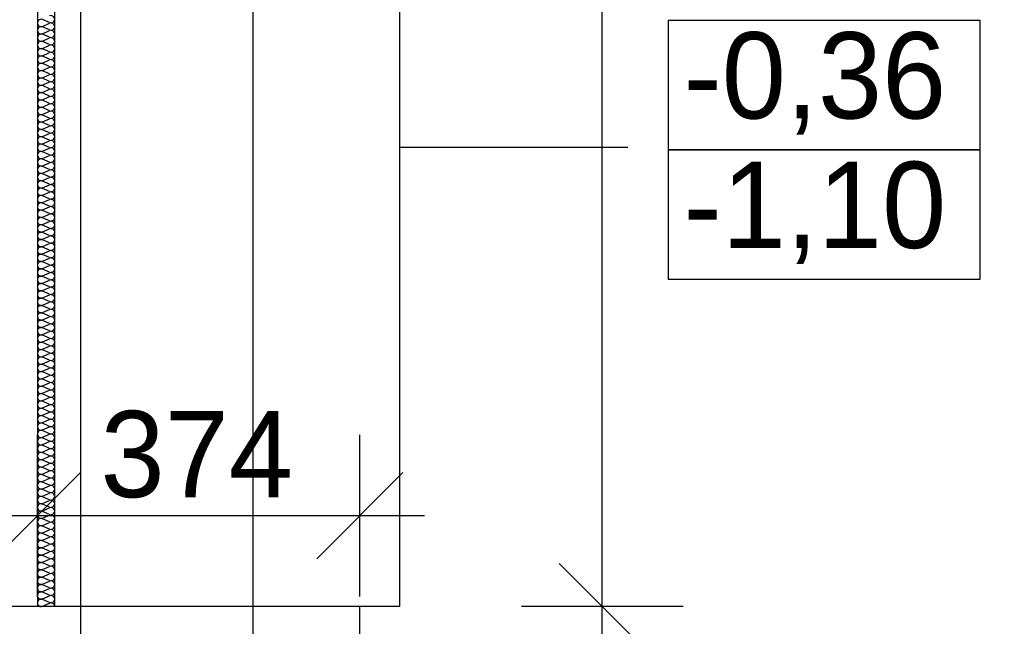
# Model space of a CAD drawing. Extents: x -740024 to -738426, y -1122140 to -1121743.
# Tile 88 of 256: x -738946.07 to -738944.928, y -1121957.84 to -1121957.137. Entities that reach past the tile are written whole.
import ezdxf

# ---------------------------------------------------------------- set-up
doc = ezdxf.new("R2010")
doc.units = 0
doc.header["$MEASUREMENT"] = 0
for name, color, linetype in [('kotovaní', 7, 'Continuous'), ('Kóty', 7, 'Continuous'), ('OBJEKTY', 7, 'Continuous'), ('obrubníky', 7, 'Continuous'), ('popisy', 7, 'Continuous'), ('Standard', 7, 'Continuous'), ('SÍTĚ NOVÉ', 7, 'Continuous')]:
    doc.layers.add(name, color=color, linetype=linetype)
doc.styles.add('GENERATED_STYLE_1', font='txt')
doc.dimstyles.new('GENERATED_STYLE__2', dxfattribs={"dimtxt": 0.1, "dimasz": 0.095, "dimexe": 0.18, "dimexo": 0, "dimgap": 0.09, "dimtad": 1, "dimdec": 0, "dimlfac": 1000, "dimzin": 0, "dimdsep": 46, "dimtxsty": 'GENERATED_STYLE_1', "dimblk": 'ARROWHEAD_6', "dimblk1": 'ARROWHEAD_6', "dimblk2": 'ARROWHEAD_6', "dimcen": 0.09, "dimclrd": 7, "dimclre": 7, "dimclrt": 7, "dimadec": 0, "dimazin": 0, "dimtfac": 1, "dimtdec": 4, "dimtmove": 0, "dimatfit": 3, "dimfxl": 0, "dimtolj": 1, "dimtzin": 0, "dimarcsym": 0})
doc.dimstyles.new('GENERATED_STYLE__25', dxfattribs={"dimtxt": 0.18, "dimasz": 0.1368, "dimexe": 0.18, "dimexo": 0.0625, "dimgap": 0.09, "dimtad": 0, "dimtih": 1, "dimtoh": 1, "dimdec": 4, "dimzin": 0, "dimdsep": 46, "dimcen": 0.09, "dimadec": 0, "dimazin": 0, "dimtfac": 1, "dimtdec": 4, "dimtmove": 0, "dimatfit": 3, "dimldrblk": 'ARROWHEAD_5', "dimfxl": 0, "dimtolj": 1, "dimtzin": 0, "dimarcsym": 0})
doc.dimstyles.new('GENERATED_STYLE__3', dxfattribs={"dimtxt": 0.1, "dimasz": 0.095, "dimexe": 0.18, "dimexo": 0, "dimgap": 0.09, "dimtad": 1, "dimtih": 1, "dimtoh": 1, "dimdec": 0, "dimlfac": 1000, "dimzin": 0, "dimdsep": 46, "dimtxsty": 'GENERATED_STYLE_1', "dimblk": 'ARROWHEAD_6', "dimblk1": 'ARROWHEAD_6', "dimblk2": 'ARROWHEAD_6', "dimcen": 0.09, "dimclrd": 7, "dimclre": 7, "dimclrt": 7, "dimadec": 0, "dimazin": 0, "dimtfac": 1, "dimtdec": 4, "dimtmove": 0, "dimatfit": 3, "dimfxl": 0, "dimtolj": 1, "dimtzin": 0, "dimarcsym": 0})

# ---------------------------------------------------------------- blocks, each defined once
blk = doc.blocks.new('*D99', base_point=(-738576.9859, -1121962.5378))
at = {"layer": 'Kóty'}
for p, q in [((-738946.3492, -1121954.9067), (-738946.3492, -1121954.7192)), ((-738946.0492, -1121954.9067), (-738946.0492, -1121954.7192)), ((-738946.2992, -1121954.7629), (-738946.3992, -1121954.8629)), ((-738946.0992, -1121954.8629), (-738945.9992, -1121954.7629)), ((-738945.9792, -1121954.7629), (-738946.0792, -1121954.8629)), ((-738946.4242, -1121954.8129), (-738946.3492, -1121954.8129)), ((-738946.3492, -1121954.8129), (-738946.0492, -1121954.8129))]:
    blk.add_line(p, q, dxfattribs=at)
at = {"layer": 'Kóty', "char_height": 0.1, "attachment_point": 7, "style": 'GENERATED_STYLE_1'}
for s, insert in [('{20}', (-738946.1151, -1121954.6779)), ('{300}', (-738946.6268, -1121954.7929)), ('{400}', (-738945.943, -1121954.7929)), ('{2\xa0955}', (-738944.3227, -1121954.7929)), ('{500}', (-738942.5381, -1121954.7929)), ('{2\xa0475}', (-738941.1078, -1121954.7929))]:
    blk.add_mtext(s, dxfattribs=dict(at, insert=insert))
blk = doc.blocks.new('ARROWHEAD_6')
at = {"color": 0, "linetype": 'Continuous', "lineweight": 0}
for p, q in [((-0.5, -0.5), (0.5, 0.5)), ((0, 0), (-1, 0))]:
    blk.add_line(p, q, dxfattribs=at)
blk = doc.blocks.new('*D100', base_point=(-738576.9859, -1121962.5378))
at = {"layer": 'Kóty'}
for p, q in [((-738946.0492, -1121954.9067), (-738946.0492, -1121954.7192)), ((-738946.0292, -1121954.9067), (-738946.0292, -1121954.7192)), ((-738946.0992, -1121954.8629), (-738945.9992, -1121954.7629)), ((-738945.9792, -1121954.7629), (-738946.0792, -1121954.8629)), ((-738946.0492, -1121954.8129), (-738946.0292, -1121954.8129))]:
    blk.add_line(p, q, dxfattribs=at)
at = {"layer": 'Kóty', "char_height": 0.1, "attachment_point": 7, "style": 'GENERATED_STYLE_1'}
for s, insert in [('{20}', (-738946.1151, -1121954.6779)), ('{300}', (-738946.6268, -1121954.7929)), ('{400}', (-738945.943, -1121954.7929)), ('{2\xa0955}', (-738944.3227, -1121954.7929)), ('{500}', (-738942.5381, -1121954.7929)), ('{2\xa0475}', (-738941.1078, -1121954.7929))]:
    blk.add_mtext(s, dxfattribs=dict(at, insert=insert))
blk = doc.blocks.new('*D101', base_point=(-738576.9859, -1121962.5378))
at = {"layer": 'Kóty'}
for p, q in [((-738946.0292, -1121954.9067), (-738946.0292, -1121954.7192)), ((-738945.6292, -1121954.9067), (-738945.6292, -1121954.7192)), ((-738946.0992, -1121954.8629), (-738945.9992, -1121954.7629)), ((-738945.9792, -1121954.7629), (-738946.0792, -1121954.8629)), ((-738945.5792, -1121954.7629), (-738945.6792, -1121954.8629)), ((-738946.0292, -1121954.8129), (-738945.6292, -1121954.8129))]:
    blk.add_line(p, q, dxfattribs=at)
at = {"layer": 'Kóty', "char_height": 0.1, "attachment_point": 7, "style": 'GENERATED_STYLE_1'}
for s, insert in [('{20}', (-738946.1151, -1121954.6779)), ('{300}', (-738946.6268, -1121954.7929)), ('{400}', (-738945.943, -1121954.7929)), ('{2\xa0955}', (-738944.3227, -1121954.7929)), ('{500}', (-738942.5381, -1121954.7929)), ('{2\xa0475}', (-738941.1078, -1121954.7929))]:
    blk.add_mtext(s, dxfattribs=dict(at, insert=insert))
blk = doc.blocks.new('*D102', base_point=(-738576.9859, -1121962.5378))
at = {"layer": 'Kóty'}
for p, q in [((-738945.6292, -1121954.9067), (-738945.6292, -1121954.7192)), ((-738942.6743, -1121954.9067), (-738942.6743, -1121954.7192)), ((-738945.5792, -1121954.7629), (-738945.6792, -1121954.8629)), ((-738942.6243, -1121954.7629), (-738942.7243, -1121954.8629)), ((-738945.6292, -1121954.8129), (-738942.6743, -1121954.8129))]:
    blk.add_line(p, q, dxfattribs=at)
at = {"layer": 'Kóty', "char_height": 0.1, "attachment_point": 7, "style": 'GENERATED_STYLE_1'}
for s, insert in [('{20}', (-738946.1151, -1121954.6779)), ('{300}', (-738946.6268, -1121954.7929)), ('{400}', (-738945.943, -1121954.7929)), ('{2\xa0955}', (-738944.3227, -1121954.7929)), ('{500}', (-738942.5381, -1121954.7929)), ('{2\xa0475}', (-738941.1078, -1121954.7929))]:
    blk.add_mtext(s, dxfattribs=dict(at, insert=insert))
blk = doc.blocks.new('*D105', base_point=(-738576.9859, -1121962.5378))
at = {"layer": 'Kóty'}
for p, q in [((-738946.6752, -1121951.6691), (-738946.6752, -1121951.4816)), ((-738946.3492, -1121951.6691), (-738946.3492, -1121951.4816)), ((-738946.6252, -1121951.5254), (-738946.7252, -1121951.6254)), ((-738946.2992, -1121951.5254), (-738946.3992, -1121951.6254)), ((-738946.7502, -1121951.5754), (-738946.6752, -1121951.5754)), ((-738946.6752, -1121951.5754), (-738946.3492, -1121951.5754))]:
    blk.add_line(p, q, dxfattribs=at)
at = {"layer": 'Kóty', "char_height": 0.1, "attachment_point": 7, "style": 'GENERATED_STYLE_1'}
for s, insert in [('{300}', (-738946.313, -1121951.4404)), ('{326}', (-738946.9528, -1121951.5554)), ('{374}', (-738945.976, -1121951.5554))]:
    blk.add_mtext(s, dxfattribs=dict(at, insert=insert))
blk = doc.blocks.new('*D106', base_point=(-738576.9859, -1121962.5378))
at = {"layer": 'Kóty'}
for p, q in [((-738946.3492, -1121951.6691), (-738946.3492, -1121951.4816)), ((-738946.0492, -1121951.6691), (-738946.0492, -1121951.4816)), ((-738946.2992, -1121951.5254), (-738946.3992, -1121951.6254)), ((-738945.9992, -1121951.5254), (-738946.0992, -1121951.6254)), ((-738946.3492, -1121951.5754), (-738946.0492, -1121951.5754))]:
    blk.add_line(p, q, dxfattribs=at)
at = {"layer": 'Kóty', "char_height": 0.1, "attachment_point": 7, "style": 'GENERATED_STYLE_1'}
for s, insert in [('{300}', (-738946.313, -1121951.4404)), ('{326}', (-738946.9528, -1121951.5554)), ('{374}', (-738945.976, -1121951.5554))]:
    blk.add_mtext(s, dxfattribs=dict(at, insert=insert))
blk = doc.blocks.new('*D107', base_point=(-738576.9859, -1121962.5378))
at = {"layer": 'Kóty'}
for p, q in [((-738946.0492, -1121951.6691), (-738946.0492, -1121951.4816)), ((-738945.6752, -1121951.6691), (-738945.6752, -1121951.4816)), ((-738945.9992, -1121951.5254), (-738946.0992, -1121951.6254)), ((-738945.7252, -1121951.6254), (-738945.6252, -1121951.5254)), ((-738946.0492, -1121951.5754), (-738945.6752, -1121951.5754)), ((-738945.6752, -1121951.5754), (-738945.6002, -1121951.5754))]:
    blk.add_line(p, q, dxfattribs=at)
at = {"layer": 'Kóty', "char_height": 0.1, "attachment_point": 7, "style": 'GENERATED_STYLE_1'}
for s, insert in [('{300}', (-738946.313, -1121951.4404)), ('{326}', (-738946.9528, -1121951.5554)), ('{374}', (-738945.976, -1121951.5554))]:
    blk.add_mtext(s, dxfattribs=dict(at, insert=insert))
blk = doc.blocks.new('*D109', base_point=(-738576.9859, -1121962.5378))
at = {"layer": 'Kóty'}
for p, q in [((-738917.3812, -1121940.0023), (-738917.2812, -1121940.1023)), ((-738917.2374, -1121940.0523), (-738917.4249, -1121940.0523)), ((-738917.3312, -1121964.6674), (-738917.3312, -1121940.0523)), ((-738917.3812, -1121964.6174), (-738917.2812, -1121964.7174))]:
    blk.add_line(p, q, dxfattribs=at)
at = {"layer": 'Kóty', "char_height": 0.1, "attachment_point": 7, "rotation": 90, "style": 'GENERATED_STYLE_1'}
for s, insert in [('{6\xa0900}', (-738917.3512, -1121936.7733)), ('{24\xa0615}', (-738917.3512, -1121952.5687)), ('{6\xa0900}', (-738917.3512, -1121968.2883))]:
    blk.add_mtext(s, dxfattribs=dict(at, insert=insert))
blk = doc.blocks.new('*D110', base_point=(-738576.9859, -1121962.5378))
at = {"layer": 'Kóty'}
for p, q in [((-738917.3312, -1121933.1524), (-738917.3312, -1121933.0774)), ((-738917.2812, -1121933.2024), (-738917.3812, -1121933.1024)), ((-738917.2374, -1121933.1524), (-738917.4249, -1121933.1524)), ((-738917.3312, -1121940.0523), (-738917.3312, -1121933.1524)), ((-738917.3812, -1121940.0023), (-738917.2812, -1121940.1023)), ((-738917.2374, -1121940.0523), (-738917.4249, -1121940.0523))]:
    blk.add_line(p, q, dxfattribs=at)
at = {"layer": 'Kóty', "char_height": 0.1, "attachment_point": 7, "rotation": 90, "style": 'GENERATED_STYLE_1'}
for s, insert in [('{6\xa0900}', (-738917.3512, -1121936.7733)), ('{24\xa0615}', (-738917.3512, -1121952.5687)), ('{6\xa0900}', (-738917.3512, -1121968.2883))]:
    blk.add_mtext(s, dxfattribs=dict(at, insert=insert))
blk = doc.blocks.new('*D293', base_point=(-738576.9859, -1121962.5378))
at = {"layer": 'Kóty'}
for p, q in [((-738940.4356, -1121940.0523), (-738940.4356, -1121939.9773)), ((-738940.3856, -1121940.1023), (-738940.4856, -1121940.0023)), ((-738940.3419, -1121940.0523), (-738940.5294, -1121940.0523)), ((-738940.4356, -1121944.8776), (-738940.4356, -1121940.0523)), ((-738940.4856, -1121944.8276), (-738940.3856, -1121944.9276)), ((-738940.3419, -1121944.8776), (-738940.5294, -1121944.8776))]:
    blk.add_line(p, q, dxfattribs=at)
at = {"layer": 'Kóty', "char_height": 0.1, "attachment_point": 7, "rotation": 90, "style": 'GENERATED_STYLE_1'}
for s, insert in [('{4\xa0825}', (-738940.4556, -1121942.6359)), ('{19\xa0790}', (-738940.4906, -1121954.5096))]:
    blk.add_mtext(s, dxfattribs=dict(at, insert=insert))
blk = doc.blocks.new('*D370', base_point=(-738576.9859, -1121962.5378))
at = {"layer": 'Kóty'}
for p, q in [((-738945.4441, -1121963.7174), (-738945.3441, -1121963.8174)), ((-738945.3941, -1121964.4674), (-738945.3941, -1121963.7674)), ((-738945.4441, -1121964.4174), (-738945.3441, -1121964.5174)), ((-738945.3004, -1121964.4674), (-738945.4879, -1121964.4674)), ((-738945.3941, -1121964.5424), (-738945.3941, -1121964.4674))]:
    blk.add_line(p, q, dxfattribs=at)
at = {"layer": 'Kóty', "char_height": 0.1, "attachment_point": 7, "rotation": 90, "style": 'GENERATED_STYLE_1'}
for s, insert in [('{9\xa0290}', (-738945.4141, -1121949.6936)), ('{400}', (-738945.4141, -1121954.4815)), ('{3\xa0249}', (-738945.4141, -1121956.3634)), ('{1\xa0000}', (-738945.4141, -1121958.4881)), ('{4\xa0950}', (-738945.4141, -1121961.4632)), ('{700}', (-738945.4141, -1121964.2312))]:
    blk.add_mtext(s, dxfattribs=dict(at, insert=insert))
blk = doc.blocks.new('*D371', base_point=(-738576.9859, -1121962.5378))
at = {"layer": 'Kóty'}
for p, q in [((-738945.4441, -1121958.7672), (-738945.3441, -1121958.8672)), ((-738945.3004, -1121958.8172), (-738945.4879, -1121958.8172)), ((-738945.3941, -1121963.7674), (-738945.3941, -1121958.8172)), ((-738945.4441, -1121963.7174), (-738945.3441, -1121963.8174)), ((-738945.3004, -1121963.7674), (-738945.4879, -1121963.7674)), ((-738945.3941, -1121964.4674), (-738945.3941, -1121963.7674))]:
    blk.add_line(p, q, dxfattribs=at)
at = {"layer": 'Kóty', "char_height": 0.1, "attachment_point": 7, "rotation": 90, "style": 'GENERATED_STYLE_1'}
for s, insert in [('{9\xa0290}', (-738945.4141, -1121949.6936)), ('{400}', (-738945.4141, -1121954.4815)), ('{3\xa0249}', (-738945.4141, -1121956.3634)), ('{1\xa0000}', (-738945.4141, -1121958.4881)), ('{4\xa0950}', (-738945.4141, -1121961.4632)), ('{700}', (-738945.4141, -1121964.2312))]:
    blk.add_mtext(s, dxfattribs=dict(at, insert=insert))
blk = doc.blocks.new('*D372', base_point=(-738576.9859, -1121962.5378))
at = {"layer": 'Kóty'}
for p, q in [((-738945.4441, -1121957.7672), (-738945.3441, -1121957.8672)), ((-738945.3004, -1121957.8172), (-738945.4879, -1121957.8172)), ((-738945.3941, -1121958.8172), (-738945.3941, -1121957.8172)), ((-738945.4441, -1121958.7672), (-738945.3441, -1121958.8672)), ((-738945.3004, -1121958.8172), (-738945.4879, -1121958.8172))]:
    blk.add_line(p, q, dxfattribs=at)
at = {"layer": 'Kóty', "char_height": 0.1, "attachment_point": 7, "rotation": 90, "style": 'GENERATED_STYLE_1'}
for s, insert in [('{9\xa0290}', (-738945.4141, -1121949.6936)), ('{400}', (-738945.4141, -1121954.4815)), ('{3\xa0249}', (-738945.4141, -1121956.3634)), ('{1\xa0000}', (-738945.4141, -1121958.4881)), ('{4\xa0950}', (-738945.4141, -1121961.4632)), ('{700}', (-738945.4141, -1121964.2312))]:
    blk.add_mtext(s, dxfattribs=dict(at, insert=insert))
blk = doc.blocks.new('*D373', base_point=(-738576.9859, -1121962.5378))
at = {"layer": 'Kóty'}
for p, q in [((-738945.4441, -1121954.5177), (-738945.3441, -1121954.6177)), ((-738945.3004, -1121954.5677), (-738945.4879, -1121954.5677)), ((-738945.3941, -1121957.8172), (-738945.3941, -1121954.5677)), ((-738945.4441, -1121957.7672), (-738945.3441, -1121957.8672)), ((-738945.3004, -1121957.8172), (-738945.4879, -1121957.8172))]:
    blk.add_line(p, q, dxfattribs=at)
at = {"layer": 'Kóty', "char_height": 0.1, "attachment_point": 7, "rotation": 90, "style": 'GENERATED_STYLE_1'}
for s, insert in [('{9\xa0290}', (-738945.4141, -1121949.6936)), ('{400}', (-738945.4141, -1121954.4815)), ('{3\xa0249}', (-738945.4141, -1121956.3634)), ('{1\xa0000}', (-738945.4141, -1121958.4881)), ('{4\xa0950}', (-738945.4141, -1121961.4632)), ('{700}', (-738945.4141, -1121964.2312))]:
    blk.add_mtext(s, dxfattribs=dict(at, insert=insert))
blk = doc.blocks.new('*D374', base_point=(-738576.9859, -1121962.5378))
at = {"layer": 'Kóty'}
for p, q in [((-738945.4441, -1121954.1177), (-738945.3441, -1121954.2177)), ((-738945.3004, -1121954.1677), (-738945.4879, -1121954.1677)), ((-738945.3941, -1121954.5677), (-738945.3941, -1121954.1677)), ((-738945.4441, -1121954.5177), (-738945.3441, -1121954.6177)), ((-738945.3004, -1121954.5677), (-738945.4879, -1121954.5677))]:
    blk.add_line(p, q, dxfattribs=at)
at = {"layer": 'Kóty', "char_height": 0.1, "attachment_point": 7, "rotation": 90, "style": 'GENERATED_STYLE_1'}
for s, insert in [('{9\xa0290}', (-738945.4141, -1121949.6936)), ('{400}', (-738945.4141, -1121954.4815)), ('{3\xa0249}', (-738945.4141, -1121956.3634)), ('{1\xa0000}', (-738945.4141, -1121958.4881)), ('{4\xa0950}', (-738945.4141, -1121961.4632)), ('{700}', (-738945.4141, -1121964.2312))]:
    blk.add_mtext(s, dxfattribs=dict(at, insert=insert))
blk = doc.blocks.new('*D375', base_point=(-738576.9859, -1121962.5378))
at = {"layer": 'Kóty'}
for p, q in [((-738945.3941, -1121944.8776), (-738945.3941, -1121944.8026)), ((-738945.3441, -1121944.9276), (-738945.4441, -1121944.8276)), ((-738945.3004, -1121944.8776), (-738945.4879, -1121944.8776)), ((-738945.3941, -1121954.1677), (-738945.3941, -1121944.8776)), ((-738945.4441, -1121954.1177), (-738945.3441, -1121954.2177)), ((-738945.3004, -1121954.1677), (-738945.4879, -1121954.1677))]:
    blk.add_line(p, q, dxfattribs=at)
at = {"layer": 'Kóty', "char_height": 0.1, "attachment_point": 7, "rotation": 90, "style": 'GENERATED_STYLE_1'}
for s, insert in [('{9\xa0290}', (-738945.4141, -1121949.6936)), ('{400}', (-738945.4141, -1121954.4815)), ('{3\xa0249}', (-738945.4141, -1121956.3634)), ('{1\xa0000}', (-738945.4141, -1121958.4881)), ('{4\xa0950}', (-738945.4141, -1121961.4632)), ('{700}', (-738945.4141, -1121964.2312))]:
    blk.add_mtext(s, dxfattribs=dict(at, insert=insert))
blk = doc.blocks.new('*D376', base_point=(-738576.9859, -1121962.5378))
at = {"layer": 'Kóty'}
for p, q in [((-738946.6752, -1121957.8057), (-738946.6752, -1121957.6182)), ((-738946.3492, -1121957.8057), (-738946.3492, -1121957.6182)), ((-738946.6252, -1121957.6619), (-738946.7252, -1121957.7619)), ((-738946.2992, -1121957.6619), (-738946.3992, -1121957.7619)), ((-738946.7502, -1121957.7119), (-738946.6752, -1121957.7119)), ((-738946.6752, -1121957.7119), (-738946.3492, -1121957.7119))]:
    blk.add_line(p, q, dxfattribs=at)
at = {"layer": 'Kóty', "char_height": 0.1, "attachment_point": 7, "style": 'GENERATED_STYLE_1'}
for s, insert in [('{300}', (-738946.313, -1121957.5769)), ('{326}', (-738946.9528, -1121957.6919)), ('{374}', (-738945.976, -1121957.6919))]:
    blk.add_mtext(s, dxfattribs=dict(at, insert=insert))
blk = doc.blocks.new('*D377', base_point=(-738576.9859, -1121962.5378))
at = {"layer": 'Kóty'}
for p, q in [((-738946.3492, -1121957.8057), (-738946.3492, -1121957.6182)), ((-738946.0492, -1121957.8057), (-738946.0492, -1121957.6182)), ((-738946.2992, -1121957.6619), (-738946.3992, -1121957.7619)), ((-738945.9992, -1121957.6619), (-738946.0992, -1121957.7619)), ((-738946.3492, -1121957.7119), (-738946.0492, -1121957.7119))]:
    blk.add_line(p, q, dxfattribs=at)
at = {"layer": 'Kóty', "char_height": 0.1, "attachment_point": 7, "style": 'GENERATED_STYLE_1'}
for s, insert in [('{300}', (-738946.313, -1121957.5769)), ('{326}', (-738946.9528, -1121957.6919)), ('{374}', (-738945.976, -1121957.6919))]:
    blk.add_mtext(s, dxfattribs=dict(at, insert=insert))
blk = doc.blocks.new('*D378', base_point=(-738576.9859, -1121962.5378))
at = {"layer": 'Kóty'}
for p, q in [((-738946.0492, -1121957.8057), (-738946.0492, -1121957.6182)), ((-738945.6752, -1121957.8057), (-738945.6752, -1121957.6182)), ((-738945.9992, -1121957.6619), (-738946.0992, -1121957.7619)), ((-738945.7252, -1121957.7619), (-738945.6252, -1121957.6619)), ((-738946.0492, -1121957.7119), (-738945.6752, -1121957.7119)), ((-738945.6752, -1121957.7119), (-738945.6002, -1121957.7119))]:
    blk.add_line(p, q, dxfattribs=at)
at = {"layer": 'Kóty', "char_height": 0.1, "attachment_point": 7, "style": 'GENERATED_STYLE_1'}
for s, insert in [('{300}', (-738946.313, -1121957.5769)), ('{326}', (-738946.9528, -1121957.6919)), ('{374}', (-738945.976, -1121957.6919))]:
    blk.add_mtext(s, dxfattribs=dict(at, insert=insert))
blk = doc.blocks.new('*D379', base_point=(-738576.9859, -1121962.5378))
at = {"layer": 'Kóty'}
for p, q in [((-738946.6752, -1121958.7258), (-738946.6752, -1121958.5383)), ((-738945.6752, -1121958.7258), (-738945.6752, -1121958.5383)), ((-738946.6252, -1121958.582), (-738946.7252, -1121958.682)), ((-738945.7252, -1121958.682), (-738945.6252, -1121958.582)), ((-738946.7502, -1121958.632), (-738946.6752, -1121958.632)), ((-738946.6752, -1121958.632), (-738945.6752, -1121958.632)), ((-738945.6752, -1121958.632), (-738945.6002, -1121958.632))]:
    blk.add_line(p, q, dxfattribs=at)
at = {"layer": 'Kóty', "insert": (-738946.3461, -1121958.612), "char_height": 0.1, "attachment_point": 7, "style": 'GENERATED_STYLE_1'}
blk.add_mtext('{1\xa0000}', dxfattribs=at)
blk = doc.blocks.new('ARROWHEAD_5')
at = {"color": 0, "linetype": 'Continuous', "lineweight": 0}
blk.add_line((0, 0), (-1, 0), dxfattribs=at)
blk.add_solid([(-1, 0.2679), (0, 0), (-1, -0.2679), (-1, 0.2679)], dxfattribs=at)

msp = doc.modelspace()

# ---------------------------------------------------------------- linework, layer by layer
at = {"layer": 'kotovaní'}
for p, q in [((-738944.9559, -1121957.1379), (-738945.3177, -1121957.1379)), ((-738945.3177, -1121957.1379), (-738945.3177, -1121957.2879)), ((-738944.9559, -1121957.2879), (-738944.9559, -1121957.1379)), ((-738945.3177, -1121957.2879), (-738944.9559, -1121957.2879)), ((-738944.9559, -1121957.288), (-738945.3177, -1121957.288)), ((-738945.3177, -1121957.288), (-738945.3177, -1121957.438)), ((-738944.9559, -1121957.438), (-738944.9559, -1121957.288)), ((-738945.3177, -1121957.438), (-738944.9559, -1121957.438))]:
    msp.add_line(p, q, dxfattribs=at)
at = {"layer": 'OBJEKTY'}
for p, q in [((-738946.0351, -1121957.1405), (-738946.0432, -1121957.137)), ((-738946.0432, -1121957.1448), (-738946.0351, -1121957.1412)), ((-738946.0351, -1121957.149), (-738946.0432, -1121957.1455)), ((-738946.0432, -1121957.1533), (-738946.0351, -1121957.1497)), ((-738946.0351, -1121957.1575), (-738946.0432, -1121957.154)), ((-738946.0432, -1121957.1618), (-738946.0351, -1121957.1582)), ((-738946.0351, -1121957.166), (-738946.0432, -1121957.1625)), ((-738946.0432, -1121957.1703), (-738946.0351, -1121957.1667)), ((-738946.0351, -1121957.1745), (-738946.0432, -1121957.171)), ((-738946.0432, -1121957.1788), (-738946.0351, -1121957.1752)), ((-738946.0351, -1121957.183), (-738946.0432, -1121957.1795)), ((-738946.0432, -1121957.1873), (-738946.0351, -1121957.1837)), ((-738946.0351, -1121957.1915), (-738946.0432, -1121957.188)), ((-738946.0432, -1121957.1958), (-738946.0351, -1121957.1923)), ((-738946.0351, -1121957.2), (-738946.0432, -1121957.1965)), ((-738946.0432, -1121957.2043), (-738946.0351, -1121957.2008)), ((-738946.0351, -1121957.2086), (-738946.0432, -1121957.205)), ((-738946.0432, -1121957.2128), (-738946.0351, -1121957.2093)), ((-738946.0351, -1121957.2171), (-738946.0432, -1121957.2135)), ((-738946.0432, -1121957.2213), (-738946.0351, -1121957.2178)), ((-738946.0351, -1121957.2256), (-738946.0432, -1121957.222)), ((-738946.0432, -1121957.2298), (-738946.0351, -1121957.2263)), ((-738946.0351, -1121957.2341), (-738946.0432, -1121957.2305)), ((-738946.0432, -1121957.2383), (-738946.0351, -1121957.2348)), ((-738946.0351, -1121957.2426), (-738946.0432, -1121957.239)), ((-738946.0432, -1121957.2468), (-738946.0351, -1121957.2433)), ((-738946.0351, -1121957.2511), (-738946.0432, -1121957.2476)), ((-738946.0432, -1121957.2553), (-738946.0351, -1121957.2518)), ((-738946.0351, -1121957.2596), (-738946.0432, -1121957.2561)), ((-738946.0432, -1121957.2639), (-738946.0351, -1121957.2603)), ((-738946.0351, -1121957.2681), (-738946.0432, -1121957.2646)), ((-738946.0432, -1121957.2724), (-738946.0351, -1121957.2688)), ((-738946.0351, -1121957.2766), (-738946.0432, -1121957.2731)), ((-738946.0432, -1121957.2809), (-738946.0351, -1121957.2773)), ((-738946.0351, -1121957.2851), (-738946.0432, -1121957.2816)), ((-738946.0432, -1121957.2894), (-738946.0351, -1121957.2858)), ((-738946.0351, -1121957.2936), (-738946.0432, -1121957.2901)), ((-738946.0432, -1121957.2979), (-738946.0351, -1121957.2943)), ((-738946.0351, -1121957.3021), (-738946.0432, -1121957.2986)), ((-738946.0432, -1121957.3064), (-738946.0351, -1121957.3028)), ((-738946.0351, -1121957.3106), (-738946.0432, -1121957.3071)), ((-738946.0432, -1121957.3149), (-738946.0351, -1121957.3114)), ((-738946.0351, -1121957.3191), (-738946.0432, -1121957.3156)), ((-738946.0432, -1121957.3234), (-738946.0351, -1121957.3199)), ((-738946.0351, -1121957.3277), (-738946.0432, -1121957.3241)), ((-738946.0432, -1121957.3319), (-738946.0351, -1121957.3284)), ((-738946.0351, -1121957.3362), (-738946.0432, -1121957.3326)), ((-738946.0432, -1121957.3404), (-738946.0351, -1121957.3369)), ((-738946.0351, -1121957.3447), (-738946.0432, -1121957.3411)), ((-738946.0432, -1121957.3489), (-738946.0351, -1121957.3454)), ((-738946.0351, -1121957.3532), (-738946.0432, -1121957.3496)), ((-738946.0432, -1121957.3574), (-738946.0351, -1121957.3539)), ((-738946.0351, -1121957.3617), (-738946.0432, -1121957.3581)), ((-738946.0432, -1121957.3659), (-738946.0351, -1121957.3624)), ((-738946.0351, -1121957.3702), (-738946.0432, -1121957.3666)), ((-738946.0432, -1121957.3744), (-738946.0351, -1121957.3709)), ((-738946.0351, -1121957.3787), (-738946.0432, -1121957.3752)), ((-738946.0432, -1121957.3829), (-738946.0351, -1121957.3794)), ((-738946.0351, -1121957.3872), (-738946.0432, -1121957.3837)), ((-738946.0432, -1121957.3915), (-738946.0351, -1121957.3879)), ((-738946.0351, -1121957.3957), (-738946.0432, -1121957.3922)), ((-738946.0432, -1121957.4), (-738946.0351, -1121957.3964)), ((-738946.0351, -1121957.4042), (-738946.0432, -1121957.4007)), ((-738946.0432, -1121957.4085), (-738946.0351, -1121957.4049)), ((-738946.0351, -1121957.4127), (-738946.0432, -1121957.4092)), ((-738946.0432, -1121957.417), (-738946.0351, -1121957.4134)), ((-738946.0351, -1121957.4212), (-738946.0432, -1121957.4177)), ((-738946.0432, -1121957.4255), (-738946.0351, -1121957.4219)), ((-738946.0351, -1121957.4297), (-738946.0432, -1121957.4262)), ((-738946.0432, -1121957.434), (-738946.0351, -1121957.4305)), ((-738946.0351, -1121957.4382), (-738946.0432, -1121957.4347)), ((-738946.0432, -1121957.4425), (-738946.0351, -1121957.439)), ((-738946.0351, -1121957.4468), (-738946.0432, -1121957.4432)), ((-738946.0432, -1121957.451), (-738946.0351, -1121957.4475)), ((-738946.0351, -1121957.4553), (-738946.0432, -1121957.4517)), ((-738946.0432, -1121957.4595), (-738946.0351, -1121957.456)), ((-738946.0351, -1121957.4638), (-738946.0432, -1121957.4602)), ((-738946.0432, -1121957.468), (-738946.0351, -1121957.4645)), ((-738946.0351, -1121957.4723), (-738946.0432, -1121957.4687)), ((-738946.0432, -1121957.4765), (-738946.0351, -1121957.473)), ((-738946.0351, -1121957.4808), (-738946.0432, -1121957.4772)), ((-738946.0432, -1121957.485), (-738946.0351, -1121957.4815)), ((-738946.0351, -1121957.4893), (-738946.0432, -1121957.4857)), ((-738946.0432, -1121957.4935), (-738946.0351, -1121957.49)), ((-738946.0351, -1121957.4978), (-738946.0432, -1121957.4943)), ((-738946.0432, -1121957.502), (-738946.0351, -1121957.4985)), ((-738946.0351, -1121957.5063), (-738946.0432, -1121957.5028)), ((-738946.0432, -1121957.5106), (-738946.0351, -1121957.507)), ((-738946.0351, -1121957.5148), (-738946.0432, -1121957.5113)), ((-738946.0432, -1121957.5191), (-738946.0351, -1121957.5155)), ((-738946.0351, -1121957.5233), (-738946.0432, -1121957.5198)), ((-738946.0432, -1121957.5276), (-738946.0351, -1121957.524)), ((-738946.0351, -1121957.5318), (-738946.0432, -1121957.5283)), ((-738946.0432, -1121957.5361), (-738946.0351, -1121957.5325)), ((-738946.0351, -1121957.5403), (-738946.0432, -1121957.5368)), ((-738946.0432, -1121957.5446), (-738946.0351, -1121957.541)), ((-738946.0351, -1121957.5488), (-738946.0432, -1121957.5453)), ((-738946.0432, -1121957.5531), (-738946.0351, -1121957.5495)), ((-738946.0351, -1121957.5573), (-738946.0432, -1121957.5538)), ((-738946.0432, -1121957.5616), (-738946.0351, -1121957.5581)), ((-738946.0351, -1121957.5658), (-738946.0432, -1121957.5623)), ((-738946.0432, -1121957.5701), (-738946.0351, -1121957.5666)), ((-738946.0351, -1121957.5744), (-738946.0432, -1121957.5708)), ((-738946.0432, -1121957.5786), (-738946.0351, -1121957.5751)), ((-738946.0351, -1121957.5829), (-738946.0432, -1121957.5793)), ((-738946.0432, -1121957.5871), (-738946.0351, -1121957.5836)), ((-738946.0351, -1121957.5914), (-738946.0432, -1121957.5878)), ((-738946.0432, -1121957.5956), (-738946.0351, -1121957.5921)), ((-738946.0351, -1121957.5999), (-738946.0432, -1121957.5963)), ((-738946.0432, -1121957.6041), (-738946.0351, -1121957.6006)), ((-738946.0351, -1121957.6084), (-738946.0432, -1121957.6048)), ((-738946.0432, -1121957.6126), (-738946.0351, -1121957.6091)), ((-738946.0351, -1121957.6169), (-738946.0432, -1121957.6134)), ((-738946.0432, -1121957.6211), (-738946.0351, -1121957.6176)), ((-738946.0351, -1121957.6254), (-738946.0432, -1121957.6219)), ((-738946.0432, -1121957.6296), (-738946.0351, -1121957.6261)), ((-738946.0351, -1121957.6339), (-738946.0432, -1121957.6304)), ((-738946.0432, -1121957.6382), (-738946.0351, -1121957.6346)), ((-738946.0351, -1121957.6424), (-738946.0432, -1121957.6389)), ((-738946.0432, -1121957.6467), (-738946.0351, -1121957.6431)), ((-738946.0351, -1121957.6509), (-738946.0432, -1121957.6474)), ((-738946.0432, -1121957.6552), (-738946.0351, -1121957.6516)), ((-738946.0351, -1121957.6594), (-738946.0432, -1121957.6559)), ((-738946.0432, -1121957.6637), (-738946.0351, -1121957.6601)), ((-738946.0351, -1121957.6679), (-738946.0432, -1121957.6644)), ((-738946.0432, -1121957.6722), (-738946.0351, -1121957.6686)), ((-738946.0351, -1121957.6764), (-738946.0432, -1121957.6729)), ((-738946.0432, -1121957.6807), (-738946.0351, -1121957.6772)), ((-738946.0351, -1121957.6849), (-738946.0432, -1121957.6814)), ((-738946.0432, -1121957.6892), (-738946.0351, -1121957.6857)), ((-738946.0351, -1121957.6935), (-738946.0432, -1121957.6899)), ((-738946.0432, -1121957.6977), (-738946.0351, -1121957.6942)), ((-738946.0351, -1121957.702), (-738946.0432, -1121957.6984)), ((-738946.0432, -1121957.7062), (-738946.0351, -1121957.7027)), ((-738946.0351, -1121957.7105), (-738946.0432, -1121957.7069)), ((-738946.0432, -1121957.7147), (-738946.0351, -1121957.7112)), ((-738946.0351, -1121957.719), (-738946.0432, -1121957.7154)), ((-738946.0432, -1121957.7232), (-738946.0351, -1121957.7197)), ((-738946.0351, -1121957.7275), (-738946.0432, -1121957.7239)), ((-738946.0432, -1121957.7317), (-738946.0351, -1121957.7282)), ((-738946.0351, -1121957.736), (-738946.0432, -1121957.7324)), ((-738946.0432, -1121957.7402), (-738946.0351, -1121957.7367)), ((-738946.0351, -1121957.7445), (-738946.0432, -1121957.741)), ((-738946.0432, -1121957.7487), (-738946.0351, -1121957.7452)), ((-738946.0351, -1121957.753), (-738946.0432, -1121957.7495)), ((-738946.0432, -1121957.7573), (-738946.0351, -1121957.7537)), ((-738946.0351, -1121957.7615), (-738946.0432, -1121957.758)), ((-738946.0432, -1121957.7658), (-738946.0351, -1121957.7622)), ((-738946.0351, -1121957.77), (-738946.0432, -1121957.7665)), ((-738946.0432, -1121957.7743), (-738946.0351, -1121957.7707)), ((-738946.0351, -1121957.7785), (-738946.0432, -1121957.775)), ((-738946.0432, -1121957.7828), (-738946.0351, -1121957.7792)), ((-738946.0351, -1121957.787), (-738946.0432, -1121957.7835)), ((-738946.0432, -1121957.7913), (-738946.0351, -1121957.7877)), ((-738946.0351, -1121957.7955), (-738946.0432, -1121957.792)), ((-738946.0432, -1121957.7998), (-738946.0351, -1121957.7962)), ((-738946.0351, -1121957.804), (-738946.0432, -1121957.8005)), ((-738946.0432, -1121957.8083), (-738946.0351, -1121957.8048)), ((-738946.0351, -1121957.8125), (-738946.0432, -1121957.809)), ((-738946.0432, -1121957.8168), (-738946.0351, -1121957.8133))]:
    msp.add_line(p, q, dxfattribs=at)
for centre, start_param, end_param in [((-738946.0449, -1121957.1409), 4.299595, 8.266775), ((-738946.0334, -1121957.1366), 1.158004, 5.125183), ((-738946.0449, -1121957.1494), 4.299595, 8.266775), ((-738946.0334, -1121957.1451), 1.158004, 5.125183), ((-738946.0334, -1121957.1536), 1.158004, 5.125183), ((-738946.0449, -1121957.1579), 4.299595, 8.266775), ((-738946.0449, -1121957.1664), 4.299595, 8.266775), ((-738946.0334, -1121957.1621), 1.158004, 5.125183), ((-738946.0449, -1121957.1749), 4.299595, 8.266775), ((-738946.0334, -1121957.1706), 1.158004, 5.125183), ((-738946.0449, -1121957.1834), 4.299595, 8.266775), ((-738946.0334, -1121957.1791), 1.158004, 5.125183), ((-738946.0334, -1121957.1876), 1.158004, 5.125183), ((-738946.0449, -1121957.1919), 4.299595, 8.266775), ((-738946.0449, -1121957.2004), 4.299595, 8.266775), ((-738946.0334, -1121957.1962), 1.158004, 5.125183), ((-738946.0449, -1121957.2089), 4.299595, 8.266775), ((-738946.0334, -1121957.2047), 1.158004, 5.125183), ((-738946.0449, -1121957.2174), 4.299595, 8.266775), ((-738946.0334, -1121957.2132), 1.158004, 5.125183), ((-738946.0334, -1121957.2217), 1.158004, 5.125183), ((-738946.0449, -1121957.2259), 4.299595, 8.266775), ((-738946.0449, -1121957.2344), 4.299595, 8.266775), ((-738946.0334, -1121957.2302), 1.158004, 5.125183), ((-738946.0449, -1121957.2429), 4.299595, 8.266775), ((-738946.0334, -1121957.2387), 1.158004, 5.125183), ((-738946.0449, -1121957.2514), 4.299595, 8.266775), ((-738946.0334, -1121957.2472), 1.158004, 5.125183), ((-738946.0334, -1121957.2557), 1.158004, 5.125183), ((-738946.0449, -1121957.26), 4.299595, 8.266775), ((-738946.0449, -1121957.2685), 4.299595, 8.266775), ((-738946.0334, -1121957.2642), 1.158004, 5.125183), ((-738946.0449, -1121957.277), 4.299595, 8.266775), ((-738946.0334, -1121957.2727), 1.158004, 5.125183), ((-738946.0334, -1121957.2812), 1.158004, 5.125183), ((-738946.0449, -1121957.2855), 4.299595, 8.266775), ((-738946.0334, -1121957.2897), 1.158004, 5.125183), ((-738946.0449, -1121957.294), 4.299595, 8.266775), ((-738946.0449, -1121957.3025), 4.299595, 8.266775), ((-738946.0334, -1121957.2982), 1.158004, 5.125183), ((-738946.0449, -1121957.311), 4.299595, 8.266775), ((-738946.0334, -1121957.3067), 1.158004, 5.125183), ((-738946.0334, -1121957.3153), 1.158004, 5.125183), ((-738946.0449, -1121957.3195), 4.299595, 8.266775), ((-738946.0334, -1121957.3238), 1.158004, 5.125183), ((-738946.0449, -1121957.328), 4.299595, 8.266775), ((-738946.0449, -1121957.3365), 4.299595, 8.266775), ((-738946.0334, -1121957.3323), 1.158004, 5.125183), ((-738946.0449, -1121957.345), 4.299595, 8.266775), ((-738946.0334, -1121957.3408), 1.158004, 5.125183), ((-738946.0334, -1121957.3493), 1.158004, 5.125183), ((-738946.0449, -1121957.3535), 4.299595, 8.266775), ((-738946.0334, -1121957.3578), 1.158004, 5.125183), ((-738946.0449, -1121957.362), 4.299595, 8.266775), ((-738946.0449, -1121957.3705), 4.299595, 8.266775), ((-738946.0334, -1121957.3663), 1.158004, 5.125183), ((-738946.0449, -1121957.3791), 4.299595, 8.266775), ((-738946.0334, -1121957.3748), 1.158004, 5.125183), ((-738946.0334, -1121957.3833), 1.158004, 5.125183), ((-738946.0449, -1121957.3876), 4.299595, 8.266775), ((-738946.0334, -1121957.3918), 1.158004, 5.125183), ((-738946.0449, -1121957.3961), 4.299595, 8.266775), ((-738946.0449, -1121957.4046), 4.299595, 8.266775), ((-738946.0334, -1121957.4003), 1.158004, 5.125183), ((-738946.0449, -1121957.4131), 4.299595, 8.266775), ((-738946.0334, -1121957.4088), 1.158004, 5.125183), ((-738946.0334, -1121957.4173), 1.158004, 5.125183), ((-738946.0449, -1121957.4216), 4.299595, 8.266775), ((-738946.0334, -1121957.4258), 1.158004, 5.125183), ((-738946.0449, -1121957.4301), 4.299595, 8.266775), ((-738946.0449, -1121957.4386), 4.299595, 8.266775), ((-738946.0334, -1121957.4343), 1.158004, 5.125183), ((-738946.0449, -1121957.4471), 4.299595, 8.266775), ((-738946.0334, -1121957.4429), 1.158004, 5.125183), ((-738946.0334, -1121957.4514), 1.158004, 5.125183), ((-738946.0449, -1121957.4556), 4.299595, 8.266775), ((-738946.0449, -1121957.4641), 4.299595, 8.266775), ((-738946.0334, -1121957.4599), 1.158004, 5.125183), ((-738946.0449, -1121957.4726), 4.299595, 8.266775), ((-738946.0334, -1121957.4684), 1.158004, 5.125183), ((-738946.0449, -1121957.4811), 4.299595, 8.266775), ((-738946.0334, -1121957.4769), 1.158004, 5.125183), ((-738946.0334, -1121957.4854), 1.158004, 5.125183), ((-738946.0449, -1121957.4896), 4.299595, 8.266775), ((-738946.0449, -1121957.4981), 4.299595, 8.266775), ((-738946.0334, -1121957.4939), 1.158004, 5.125183), ((-738946.0449, -1121957.5067), 4.299595, 8.266775), ((-738946.0334, -1121957.5024), 1.158004, 5.125183), ((-738946.0449, -1121957.5152), 4.299595, 8.266775), ((-738946.0334, -1121957.5109), 1.158004, 5.125183), ((-738946.0334, -1121957.5194), 1.158004, 5.125183), ((-738946.0449, -1121957.5237), 4.299595, 8.266775), ((-738946.0449, -1121957.5322), 4.299595, 8.266775), ((-738946.0334, -1121957.5279), 1.158004, 5.125183), ((-738946.0449, -1121957.5407), 4.299595, 8.266775), ((-738946.0334, -1121957.5364), 1.158004, 5.125183), ((-738946.0449, -1121957.5492), 4.299595, 8.266775), ((-738946.0334, -1121957.5449), 1.158004, 5.125183), ((-738946.0334, -1121957.5534), 1.158004, 5.125183), ((-738946.0449, -1121957.5577), 4.299595, 8.266775), ((-738946.0449, -1121957.5662), 4.299595, 8.266775), ((-738946.0334, -1121957.562), 1.158004, 5.125183), ((-738946.0449, -1121957.5747), 4.299595, 8.266775), ((-738946.0334, -1121957.5705), 1.158004, 5.125183), ((-738946.0449, -1121957.5832), 4.299595, 8.266775), ((-738946.0334, -1121957.579), 1.158004, 5.125183), ((-738946.0334, -1121957.5875), 1.158004, 5.125183), ((-738946.0449, -1121957.5917), 4.299595, 8.266775), ((-738946.0449, -1121957.6002), 4.299595, 8.266775), ((-738946.0334, -1121957.596), 1.158004, 5.125183), ((-738946.0449, -1121957.6087), 4.299595, 8.266775), ((-738946.0334, -1121957.6045), 1.158004, 5.125183), ((-738946.0449, -1121957.6172), 4.299595, 8.266775), ((-738946.0334, -1121957.613), 1.158004, 5.125183), ((-738946.0334, -1121957.6215), 1.158004, 5.125183), ((-738946.0449, -1121957.6258), 4.299595, 8.266775), ((-738946.0449, -1121957.6343), 4.299595, 8.266775), ((-738946.0334, -1121957.63), 1.158004, 5.125183), ((-738946.0449, -1121957.6428), 4.299595, 8.266775), ((-738946.0334, -1121957.6385), 1.158004, 5.125183), ((-738946.0449, -1121957.6513), 4.299595, 8.266775), ((-738946.0334, -1121957.647), 1.158004, 5.125183), ((-738946.0334, -1121957.6555), 1.158004, 5.125183), ((-738946.0449, -1121957.6598), 4.299595, 8.266775), ((-738946.0449, -1121957.6683), 4.299595, 8.266775), ((-738946.0334, -1121957.664), 1.158004, 5.125183), ((-738946.0449, -1121957.6768), 4.299595, 8.266775), ((-738946.0334, -1121957.6725), 1.158004, 5.125183), ((-738946.0334, -1121957.681), 1.158004, 5.125183), ((-738946.0449, -1121957.6853), 4.299595, 8.266775), ((-738946.0334, -1121957.6896), 1.158004, 5.125183), ((-738946.0449, -1121957.6938), 4.299595, 8.266775), ((-738946.0449, -1121957.7023), 4.299595, 8.266775), ((-738946.0334, -1121957.6981), 1.158004, 5.125183), ((-738946.0449, -1121957.7108), 4.299595, 8.266775), ((-738946.0334, -1121957.7066), 1.158004, 5.125183), ((-738946.0334, -1121957.7151), 1.158004, 5.125183), ((-738946.0449, -1121957.7193), 4.299595, 8.266775), ((-738946.0334, -1121957.7236), 1.158004, 5.125183), ((-738946.0449, -1121957.7278), 4.299595, 8.266775), ((-738946.0449, -1121957.7363), 4.299595, 8.266775), ((-738946.0334, -1121957.7321), 1.158004, 5.125183), ((-738946.0449, -1121957.7449), 4.299595, 8.266775), ((-738946.0334, -1121957.7406), 1.158004, 5.125183), ((-738946.0334, -1121957.7491), 1.158004, 5.125183), ((-738946.0449, -1121957.7534), 4.299595, 8.266775), ((-738946.0334, -1121957.7576), 1.158004, 5.125183), ((-738946.0449, -1121957.7619), 4.299595, 8.266775), ((-738946.0449, -1121957.7704), 4.299595, 8.266775), ((-738946.0334, -1121957.7661), 1.158004, 5.125183), ((-738946.0449, -1121957.7789), 4.299595, 8.266775), ((-738946.0334, -1121957.7746), 1.158004, 5.125183), ((-738946.0334, -1121957.7831), 1.158004, 5.125183), ((-738946.0449, -1121957.7874), 4.299595, 8.266775), ((-738946.0334, -1121957.7916), 1.158004, 5.125183), ((-738946.0449, -1121957.7959), 4.299595, 8.266775), ((-738946.0449, -1121957.8044), 4.299595, 8.266775), ((-738946.0334, -1121957.8001), 1.158004, 5.125183), ((-738946.0449, -1121957.8129), 4.299595, 8.266775), ((-738946.0334, -1121957.8087), 1.158004, 5.125183), ((-738946.0334, -1121957.8172), 3.141593, 5.125182)]:
    msp.add_ellipse(centre, major_axis=(-0.00425, 0), ratio=0.999979, start_param=start_param, end_param=end_param, dxfattribs=at)
at = {"layer": 'obrubníky', "flags": 128}
msp.add_lwpolyline([(-738946.6752, -1121958.8172), (-738945.6752, -1121958.8172), (-738945.6752, -1121957.8172), (-738946.6752, -1121957.8172)], close=True, dxfattribs=at)
at = {"layer": 'Standard'}
msp.add_line((-738946.0492, -1121952.9152), (-738946.0492, -1121957.8172), dxfattribs=at)
at = {"layer": 'SÍTĚ NOVÉ'}
for p, q in [((-738946.0292, -1121952.9152), (-738946.0292, -1121957.8172)), ((-738945.9993, -1121954.2677), (-738945.9993, -1121963.7175)), ((-738945.7993, -1121954.4677), (-738945.7993, -1121963.7175)), ((-738945.6292, -1121954.5677), (-738945.6292, -1121957.8172)), ((-738945.6292, -1121957.8172), (-738946.0292, -1121957.8172))]:
    msp.add_line(p, q, dxfattribs=at)

# ---------------------------------------------------------------- texts
at = {"layer": 'kotovaní', "char_height": 0.1, "attachment_point": 7, "style": 'GENERATED_STYLE_1'}
for s, insert in [('{-0,36}', (-738945.3, -1121957.2702)), ('{-1,10}', (-738945.3, -1121957.4203))]:
    msp.add_mtext(s, dxfattribs=dict(at, insert=insert))
at = {"layer": 'popisy', "insert": (-738945.2746, -1121957.2849), "char_height": 0.1, "width": 0.0384, "attachment_point": 4, "style": 'GENERATED_STYLE_1'}
msp.add_mtext('{ }', dxfattribs=at)

# ---------------------------------------------------------------- dimensions: what is measured, and where the dimension line sits
at = {"layer": 'Kóty'}
for base, p1, p2, picture, middle in [((-738917.3312, -1121971.5674), (-738946.0493, -1121940.0523), (-738916.2992, -1121933.1524), '*D110', (-738917.4012, -1121936.6023)), ((-738917.3312, -1121971.5674), (-738939.6993, -1121964.6674), (-738946.0493, -1121940.0523), '*D109', (-738917.4012, -1121952.3598)), ((-738940.4356, -1121964.6674), (-738939.6993, -1121944.8776), (-738946.0493, -1121940.0523), '*D293', (-738940.5056, -1121942.4649)), ((-738945.3941, -1121964.4674), (-738942.1743, -1121954.1677), (-738939.6993, -1121944.8776), '*D375', (-738945.4641, -1121949.5226)), ((-738945.3941, -1121964.4674), (-738939.4993, -1121964.4674), (-738939.4993, -1121963.7674), '*D370', (-738945.4641, -1121964.1174)), ((-738945.3941, -1121964.4674), (-738939.4993, -1121963.7674), (-738945.6292, -1121958.8172), '*D371', (-738945.4641, -1121961.2923)), ((-738945.3941, -1121964.4674), (-738945.6292, -1121958.8172), (-738945.6292, -1121957.8172), '*D372', (-738945.4641, -1121958.3172)), ((-738945.3941472, -1121964.4673651), (-738945.629168, -1121957.8171599), (-738942.1743039, -1121954.5676601), '*D373', (-738945.4641472, -1121956.19241)), ((-738945.3941, -1121964.4674), (-738942.1743, -1121954.5677), (-738942.1743, -1121954.1677), '*D374', (-738945.4641, -1121954.3677))]:
    dim = msp.add_linear_dim(base=base, p1=p1, p2=p2, angle=90, dimstyle='GENERATED_STYLE__2', dxfattribs=at)
    dim.commit()
    dim.dimension.update_dxf_attribs({"geometry": picture, "text_midpoint": middle})
for base, p1, p2, picture, middle in [((-738946.6752, -1121951.5754), (-738946.6752, -1121957.8172), (-738946.3492, -1121957.8172), '*D105', (-738946.839, -1121951.5054)), ((-738946.6752, -1121951.5754), (-738946.3492, -1121957.8172), (-738946.0492, -1121957.8172), '*D106', (-738946.1992, -1121951.3904)), ((-738946.6752, -1121951.5754), (-738946.0492, -1121957.8172), (-738945.6752, -1121957.8172), '*D107', (-738945.8622, -1121951.5054)), ((-738946.3492, -1121954.8129), (-738946.3492, -1121957.8172), (-738946.0492, -1121957.8172), '*D99', (-738946.513, -1121954.7429)), ((-738946.3492, -1121954.8129), (-738946.0492, -1121957.8172), (-738946.0292, -1121957.8172), '*D100', (-738946.0392, -1121954.6279)), ((-738946.3492, -1121954.8129), (-738946.0292, -1121957.8172), (-738945.6292, -1121957.8172), '*D101', (-738945.8292, -1121954.7429)), ((-738946.3492, -1121954.8129), (-738945.6292, -1121957.8172), (-738942.6743, -1121954.5677), '*D102', (-738944.1517, -1121954.7429)), ((-738946.6752, -1121957.7119), (-738946.6752, -1121957.8172), (-738946.3492, -1121957.8172), '*D376', (-738946.839, -1121957.6419)), ((-738946.6752, -1121957.7119), (-738946.3492, -1121957.8172), (-738946.0492, -1121957.8172), '*D377', (-738946.1992, -1121957.5269)), ((-738946.6752, -1121957.7119), (-738946.0492, -1121957.8172), (-738945.6752, -1121957.8172), '*D378', (-738945.8622, -1121957.6419)), ((-738946.6752, -1121958.632), (-738946.6752, -1121957.8172), (-738945.6752, -1121957.8172), '*D379', (-738946.1752, -1121958.562))]:
    dim = msp.add_linear_dim(base=base, p1=p1, p2=p2, dimstyle='GENERATED_STYLE__3', dxfattribs=at)
    dim.commit()
    dim.dimension.update_dxf_attribs({"geometry": picture, "text_midpoint": middle})

# ---------------------------------------------------------------- leaders
at = {"layer": 'popisy'}
msp.add_leader([(-738945.6292, -1121957.2849), (-738945.3646, -1121957.2849)], dimstyle='GENERATED_STYLE__25', dxfattribs=at)

doc.saveas('drawing.dxf')
